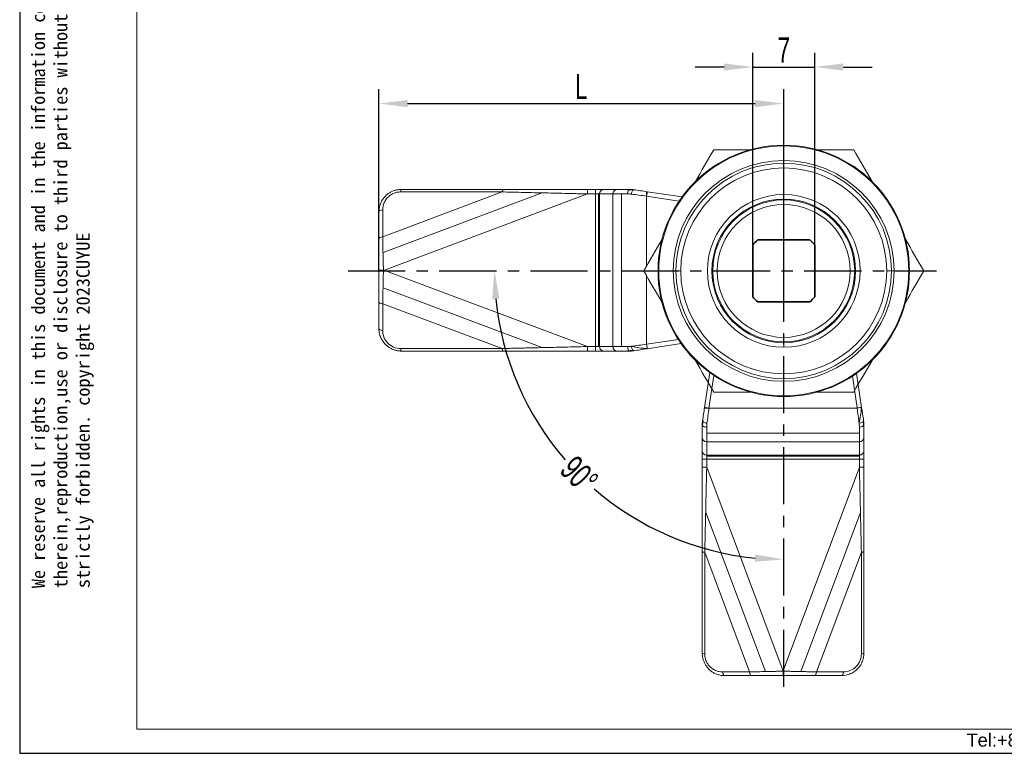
# Model space of a CAD drawing. Header units: inches. Extents: x 140955 to 141172, y 128344 to 128498.
# Tile 1 of 6: x 140955 to 141065, y 128344 to 128426. Entities that reach past the tile are written whole.
import ezdxf

# ---------------------------------------------------------------- set-up
doc = ezdxf.new("R2010")
doc.units = ezdxf.units.IN
doc.linetypes.add('CENTER', pattern=[10.16, 6.35, -1.27, 1.27, -1.27])
for name, color, linetype, lineweight in [('1', 7, 'Continuous', 18), ('实线层', 7, 'Continuous', 25), ('尺寸线层', 3, 'Continuous', 18), ('粗实线层', 7, 'Continuous', 35)]:
    doc.layers.add(name, color=color, linetype=linetype, lineweight=lineweight)
doc.layers.add('中心线层', color=1, linetype='CENTER')
doc.styles.get("Standard").update_dxf_attribs({"font": 'arial.ttf'})
doc.styles.add('TEXTSTYLE_3', font='arial.ttf')
doc.styles.add('标准', font='txt', dxfattribs={"width": 0.667})
doc.dimstyles.new('标准', dxfattribs={"dimscale": 0.8, "dimtxt": 3.5, "dimasz": 4, "dimexe": 2, "dimexo": 0, "dimtad": 1, "dimdec": 1, "dimdsep": 46, "dimtxsty": '标准', "dimblk": '_CAXARROW', "dimcen": 0, "dimdle": 8, "dimazin": 2, "dimtfac": 0.707107, "dimtmove": 0, "dimatfit": 3, "dimfxl": 1, "dimtolj": 1, "dimarcsym": 1})

# ---------------------------------------------------------------- blocks, each defined once
blk = doc.blocks.new('_CAXARROW')
blk.add_hatch(color=0).paths.add_polyline_path([(0, 0), (-1, 0.125), (-1, -0.125)], flags=0)
blk = doc.blocks.new('*D14')
at = {"layer": 'Defpoints', "color": 0, "transparency": 16777216}
for p in [(141040.22, 128416.6), (140995.14, 128398.04), (141040.22, 128397.97)]:
    blk.add_point(p, dxfattribs=at)
at = {"layer": '尺寸线层', "color": 0, "linetype": 'Continuous', "lineweight": -2, "transparency": 16777216}
for p, q in [((140995.14, 128398.04), (140995.14, 128418.2)), ((141040.22, 128397.97), (141040.22, 128418.2)), ((140998.34, 128416.6), (141037.02, 128416.6))]:
    blk.add_line(p, q, dxfattribs=at)
at = {"layer": '尺寸线层', "color": 0, "lineweight": -2, "transparency": 16777216, "xscale": 3.2, "yscale": 3.2, "zscale": 3.2, "rotation": 180}
blk.add_blockref('_CAXARROW', (140995.14, 128416.6), dxfattribs=at)
at = {"layer": '尺寸线层', "color": 0, "lineweight": -2, "transparency": 16777216, "xscale": 3.2, "yscale": 3.2, "zscale": 3.2}
blk.add_blockref('_CAXARROW', (141040.22, 128416.6), dxfattribs=at)
at = {"layer": '尺寸线层', "color": 0, "transparency": 16777216, "insert": (141017.68, 128418.5), "char_height": 2.8, "width": 5.6, "attachment_point": 5, "style": '标准'}
blk.add_mtext('\\A1;L', dxfattribs=at)
blk = doc.blocks.new('*D15')
at = {"layer": 'Defpoints', "color": 0, "transparency": 16777216}
for p in [(141040.22, 128414.06), (140993, 128398.04), (141058.34, 128398.04), (141012.32, 128381.93), (141040.22, 128350.52)]:
    blk.add_point(p, dxfattribs=at)
at = {"layer": '尺寸线层', "color": 0, "linetype": 'Continuous', "lineweight": -2, "transparency": 16777216}
for start, end in [(185.6932, 220.9717), (229.0283, 264.3068)]:
    blk.add_arc((141040.22, 128398.04), 32.22, start, end, dxfattribs=at)
at = {"layer": '尺寸线层', "color": 0, "lineweight": -2, "transparency": 16777216, "xscale": 3.2, "yscale": 3.2, "zscale": 3.2}
for p, rotation in [((141008, 128398.04), 92.8466161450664), ((141040.22, 128365.83), 357.1533838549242)]:
    blk.add_blockref('_CAXARROW', p, dxfattribs=dict(at, rotation=rotation))
at = {"layer": '尺寸线层', "color": 0, "transparency": 16777216, "insert": (141017.44, 128375.26), "char_height": 2.8, "width": 7.5873, "attachment_point": 5, "rotation": 315, "style": '标准'}
blk.add_mtext('\\A1;90°', dxfattribs=at)
blk = doc.blocks.new('*D17')
at = {"layer": 'Defpoints', "color": 0, "transparency": 16777216}
for p in [(141043.67, 128420.67), (141036.77, 128399.98), (141043.67, 128399.98)]:
    blk.add_point(p, dxfattribs=at)
at = {"layer": '尺寸线层', "color": 0, "linetype": 'Continuous', "lineweight": -2, "transparency": 16777216}
for p, q in [((141036.77, 128399.98), (141036.77, 128422.27)), ((141043.67, 128399.98), (141043.67, 128422.27)), ((141033.57, 128420.67), (141030.37, 128420.67)), ((141036.77, 128420.67), (141043.67, 128420.67)), ((141046.87, 128420.67), (141050.07, 128420.67))]:
    blk.add_line(p, q, dxfattribs=at)
at = {"layer": '尺寸线层', "color": 0, "lineweight": -2, "transparency": 16777216, "xscale": 3.2, "yscale": 3.2, "zscale": 3.2}
blk.add_blockref('_CAXARROW', (141036.77, 128420.67), dxfattribs=at)
at = {"layer": '尺寸线层', "color": 0, "lineweight": -2, "transparency": 16777216, "xscale": 3.2, "yscale": 3.2, "zscale": 3.2, "rotation": 180}
blk.add_blockref('_CAXARROW', (141043.67, 128420.67), dxfattribs=at)
at = {"layer": '尺寸线层', "color": 0, "transparency": 16777216, "insert": (141040.22, 128422.57), "char_height": 2.8, "width": 7.004, "attachment_point": 5, "style": '标准'}
blk.add_mtext('\\A1;7', dxfattribs=at)

msp = doc.modelspace()

# ---------------------------------------------------------------- linework, layer by layer
at = {"lineweight": 13}
msp.add_line((140968.174, 128346.941), (140968.174, 128494.102), dxfattribs=at)
at = {"linetype": 'Continuous', "lineweight": 13}
msp.add_line((140968.174, 128346.941), (141168.6, 128346.941), dxfattribs=at)
at = {"layer": '1', "linetype": 'Continuous', "lineweight": 5}
for p, q in [((141008.878, 128406.763), (140995.561, 128401.77)), ((140995.598, 128400.015), (141013.318, 128406.66)), ((140995.643, 128398.027), (141018.351, 128406.543)), ((141008.878, 128406.763), (140997.561, 128406.763)), ((141019.246, 128406.543), (141018.351, 128406.543)), ((141019.246, 128406.543), (141019.246, 128407.043)), ((141019.246, 128389.543), (141019.246, 128406.543)), ((141019.716, 128406.543), (141019.246, 128406.543)), ((141019.596, 128406.543), (141019.596, 128389.543)), ((141019.716, 128406.543), (141019.716, 128389.543)), ((141021.186, 128406.543), (141019.716, 128406.543)), ((141021.186, 128389.543), (141021.186, 128406.543)), ((141022.827, 128406.543), (141021.186, 128406.543)), ((141022.144, 128406.543), (141022.144, 128389.543)), ((141023.716, 128406.983), (141023.443, 128406.975)), ((141024.945, 128406.797), (141024.945, 128398.512)), ((141024.945, 128406.292), (141028.578, 128405.744)), ((141040.219, 128405.968), (141040.219, 128406.468)), ((141040.219, 128405.368), (141040.219, 128405.868)), ((140995.561, 128401.77), (140995.561, 128404.763)), ((141018.351, 128389.543), (140995.685, 128398.043)), ((141026.219, 128397.968), (141026.303, 128397.968)), ((141027.922, 128397.968), (141026.303, 128397.968)), ((141027.922, 128397.968), (141028.754, 128397.968)), ((141032.319, 128397.968), (141032.219, 128397.968)), ((141048.119, 128397.968), (141048.219, 128397.968)), ((141052.516, 128397.968), (141051.684, 128397.968)), ((141052.516, 128397.968), (141054.135, 128397.968)), ((141054.219, 128397.968), (141054.135, 128397.968)), ((141024.945, 128397.424), (141024.945, 128389.794)), ((141013.319, 128389.425), (140995.6, 128396.07)), ((140995.561, 128394.316), (141008.878, 128389.322)), ((140995.561, 128394.316), (140995.561, 128391.322)), ((141028.487, 128390.328), (141024.954, 128389.795)), ((141040.219, 128390.568), (141040.219, 128390.068)), ((141008.878, 128389.322), (140997.561, 128389.322)), ((141018.351, 128389.543), (141019.246, 128389.543)), ((141019.246, 128389.043), (141019.246, 128389.543)), ((141019.246, 128389.543), (141019.716, 128389.543)), ((141019.716, 128389.543), (141021.186, 128389.543)), ((141021.186, 128389.543), (141022.827, 128389.543)), ((141040.219, 128389.968), (141040.219, 128389.468)), ((141031.895, 128382.693), (141032.443, 128386.326)), ((141047.859, 128386.236), (141048.392, 128382.702)), ((141031.389, 128382.693), (141039.675, 128382.693)), ((141031.895, 128382.693), (141048.393, 128382.693)), ((141031.204, 128381.465), (141031.212, 128381.191)), ((141031.644, 128380.576), (141031.644, 128378.935)), ((141048.644, 128378.935), (141048.644, 128380.576)), ((141031.644, 128379.892), (141048.644, 128379.892)), ((141048.644, 128378.935), (141031.644, 128378.935)), ((141031.644, 128378.935), (141031.644, 128377.464)), ((141048.644, 128377.464), (141048.644, 128378.935)), ((141031.644, 128376.995), (141031.144, 128376.995)), ((141031.644, 128377.464), (141048.644, 128377.464)), ((141031.644, 128377.464), (141031.644, 128376.995)), ((141031.644, 128377.345), (141048.644, 128377.345)), ((141048.644, 128376.995), (141031.644, 128376.995)), ((141031.644, 128376.995), (141031.644, 128376.1)), ((141048.644, 128376.995), (141048.644, 128377.464)), ((141048.644, 128376.1), (141048.644, 128376.995)), ((141049.144, 128376.995), (141048.644, 128376.995)), ((141040.16, 128353.392), (141031.644, 128376.1)), ((141048.644, 128376.1), (141040.144, 128353.433)), ((141038.172, 128353.346), (141031.527, 128371.067)), ((141048.761, 128371.068), (141042.117, 128353.348)), ((141031.423, 128366.627), (141036.417, 128353.31)), ((141031.423, 128366.627), (141031.423, 128355.31)), ((141043.871, 128353.31), (141048.864, 128366.627)), ((141048.864, 128366.627), (141048.864, 128355.31)), ((141036.417, 128353.31), (141033.423, 128353.31)), ((141043.871, 128353.31), (141046.864, 128353.31))]:
    msp.add_line(p, q, dxfattribs=at)
at = {"layer": '1', "linetype": 'Continuous'}
for p, q in [((141008.961, 128407.043), (140997.644, 128407.043)), ((141018.351, 128407.043), (141019.246, 128407.043)), ((141018.351, 128406.543), (141018.351, 128407.043)), ((141020.186, 128407.043), (141019.246, 128407.043)), ((141021.656, 128407.043), (141020.186, 128407.043)), ((141023.092, 128407.043), (141021.656, 128407.043)), ((141025.019, 128406.786), (141028.896, 128406.202)), ((140995.144, 128404.543), (140995.144, 128401.549)), ((140995.144, 128401.549), (140995.144, 128398.043)), ((140995.144, 128398.043), (140995.144, 128394.537)), ((140995.144, 128394.537), (140995.144, 128391.543)), ((140997.644, 128389.043), (141008.961, 128389.043)), ((141018.351, 128389.043), (141018.351, 128389.543)), ((141019.246, 128389.043), (141018.351, 128389.043)), ((141019.246, 128389.043), (141020.186, 128389.043)), ((141020.186, 128389.043), (141021.656, 128389.043)), ((141021.656, 128389.043), (141023.092, 128389.043)), ((141028.799, 128389.869), (141025.019, 128389.299)), ((141031.401, 128382.768), (141031.985, 128386.645)), ((141048.318, 128386.548), (141048.887, 128382.768)), ((141031.144, 128380.84), (141031.144, 128379.404)), ((141049.144, 128379.404), (141049.144, 128380.84)), ((141031.144, 128379.404), (141031.144, 128377.934)), ((141049.144, 128377.934), (141049.144, 128379.404)), ((141031.144, 128377.934), (141031.144, 128376.995)), ((141031.144, 128376.1), (141031.144, 128376.995)), ((141049.144, 128376.995), (141049.144, 128377.934)), ((141049.144, 128376.995), (141049.144, 128376.1)), ((141031.644, 128376.1), (141031.144, 128376.1)), ((141049.144, 128376.1), (141048.644, 128376.1)), ((141031.144, 128366.709), (141031.144, 128355.392)), ((141049.144, 128355.392), (141049.144, 128366.709)), ((141033.644, 128352.892), (141036.638, 128352.892)), ((141043.65, 128352.892), (141046.644, 128352.892))]:
    msp.add_line(p, q, dxfattribs=at)
for radius, start, end in [(14, 0, 180), (8.5, 90, 270), (8, 90, 270), (7.9, 90, 270), (8.5, 270, 90), (8, 270, 90), (7.9, 270, 90), (7.4, 90, 270), (7.4, 270, 90), (14, 180, 0)]:
    msp.add_arc((141040.219, 128397.968), radius, start, end, dxfattribs=at)
at = {"layer": '1', "linetype": 'Continuous', "lineweight": 5}
for radius, start, end in [(13.916, 0, 180), (12.297, 0, 180), (12, 0, 180), (11.465, 0, 180), (13.916, 180, 0), (12.297, 180, 0), (12, 180, 0), (11.465, 180, 0)]:
    msp.add_arc((141040.219, 128397.968), radius, start, end, dxfattribs=at)
at = {"layer": '1', "linetype": 'Continuous'}
for centre, major_axis, ratio, start_param, end_param in [((141008.961, 128406.543), (0, -0.5), 0.1842885, 3.1415908, 4.2556159), ((141023.092, 128406.543), (0, -0.5), 0.5293795, 3.1415926, 4.712389), ((141025.018, 128406.786), (3.531, -0.532), 0.0000343, 1.5705317, 2.0030219), ((140995.644, 128404.543), (0.5, 0), 0.4472136, 1.7369552, 3.1415926), ((140995.644, 128401.549), (-0.5, 0), 0.4472136, 4.8785479, 6.2831853), ((140995.644, 128394.537), (0.5, 0), 0.4472136, 3.1415927, 4.5462301), ((140995.644, 128391.543), (-0.5, 0), 0.4472136, 0, 1.4046375), ((141008.961, 128389.543), (0, -0.5), 0.1842885, 5.169162, 6.2831853), ((141023.092, 128389.543), (0, -0.5), 0.5293794, 4.712389, 6.2831853), ((141025.019, 128389.299), (-3.534, -0.533), 0.0000088, 1.1387701, 1.5709007), ((141031.401, 128382.767), (0.532, 3.531), 0.0000343, 1.5705317, 2.0030219), ((141048.887, 128382.767), (0.533, -3.534), 0.0000088, 1.1387701, 1.5709007), ((141031.644, 128380.84), (0.5, 0), 0.5293795, 3.1415926, 4.712389), ((141048.644, 128380.84), (0.5, 0), 0.5293794, 4.712389, 6.2831853), ((141031.644, 128366.709), (0.5, 0), 0.1842885, 3.1415908, 4.2556159), ((141048.644, 128366.709), (0.5, 0), 0.1842885, 5.169162, 6.2831853), ((141033.644, 128353.392), (0, 0.5), 0.4472136, 1.7369552, 3.1415926), ((141036.638, 128353.392), (0, -0.5), 0.4472136, 4.8785479, 6.2831853), ((141043.65, 128353.392), (0, 0.5), 0.4472136, 3.1415927, 4.5462301), ((141046.644, 128353.392), (0, -0.5), 0.4472136, 0, 1.4046375)]:
    msp.add_ellipse(centre, major_axis=major_axis, ratio=ratio, start_param=start_param, end_param=end_param, dxfattribs=at)
at = {"layer": '1', "linetype": 'Continuous', "lineweight": 5}
for centre, major_axis, start_param, end_param in [((141020.186, 128406.543), (0, 0.5), 0, 1.5707963), ((141021.656, 128406.543), (0, -0.5), 3.1415927, 4.712389), ((141020.186, 128389.543), (0, 0.5), 1.5707963, 3.1415927), ((141021.656, 128389.543), (0, -0.5), 4.712389, 6.2831853), ((141031.644, 128379.404), (0.5, 0), 3.1415927, 4.712389), ((141048.644, 128379.404), (0.5, 0), 4.712389, 6.2831853), ((141031.644, 128377.934), (-0.5, 0), 0, 1.5707963), ((141048.644, 128377.934), (-0.5, 0), 1.5707963, 3.1415927)]:
    msp.add_ellipse(centre, major_axis=major_axis, ratio=0.9396926, start_param=start_param, end_param=end_param, dxfattribs=at)
at = {"layer": '1', "linetype": 'Continuous'}
for points, degree in [([(141032.425, 128411.468), (141031.753, 128410.304), (141031.073, 128409.127), (141030.382, 128407.929)], 3), ([(141036.511, 128411.468), (141035.128, 128411.468), (141033.768, 128411.468), (141032.425, 128411.468)], 3), ([(141048.013, 128411.468), (141046.67, 128411.468), (141045.31, 128411.468), (141043.927, 128411.468)], 3), ([(141050.056, 128407.929), (141049.365, 128409.127), (141048.685, 128410.304), (141048.013, 128411.468)], 3), ([(140995.561, 128404.763), (140995.566, 128404.939), (140995.608, 128405.268), (140995.768, 128405.681), (140996.024, 128406.071), (140996.355, 128406.378), (140996.729, 128406.599), (140997.144, 128406.734), (140997.421, 128406.763), (140997.561, 128406.763)], 3), ([(141023.458, 128406.984), (141022.998, 128407.012)], 1), ([(141023.539, 128407.009), (141023.512, 128407.013), (141023.484, 128407.004), (141023.455, 128406.984)], 3), ([(141026.674, 128401.506), (141025.982, 128400.308), (141025.302, 128399.131), (141024.631, 128397.968)], 3), ([(141055.808, 128397.968), (141055.136, 128399.131), (141054.456, 128400.308), (141053.764, 128401.506)], 3), ([(141024.631, 128397.968), (141025.302, 128396.804), (141025.982, 128395.627), (141026.674, 128394.429)], 3), ([(141053.764, 128394.429), (141054.456, 128395.627), (141055.136, 128396.804), (141055.808, 128397.968)], 3), ([(141022.998, 128389.073), (141023.458, 128389.101)], 1), ([(141023.539, 128389.076), (141023.489, 128389.069), (141023.39, 128389.056), (141023.241, 128389.045), (141023.142, 128389.043), (141023.092, 128389.043)], 3), ([(141030.382, 128388.006), (141031.073, 128386.808), (141031.753, 128385.631), (141032.425, 128384.468)], 3), ([(141048.013, 128384.468), (141048.685, 128385.631), (141049.365, 128386.808), (141050.056, 128388.006)], 3), ([(141032.425, 128384.468), (141033.768, 128384.468), (141035.128, 128384.468), (141036.511, 128384.468)], 3), ([(141043.927, 128384.468), (141045.31, 128384.468), (141046.67, 128384.468), (141048.013, 128384.468)], 3), ([(141031.203, 128381.206), (141031.175, 128380.746)], 1), ([(141031.177, 128381.288), (141031.173, 128381.261), (141031.182, 128381.232), (141031.203, 128381.204)], 3), ([(141049.113, 128380.747), (141049.085, 128381.207)], 1), ([(141049.11, 128381.288), (141049.118, 128381.238), (141049.13, 128381.138), (141049.141, 128380.99), (141049.144, 128380.89), (141049.144, 128380.84)], 3), ([(141033.423, 128353.31), (141033.248, 128353.314), (141032.918, 128353.356), (141032.506, 128353.516), (141032.115, 128353.773), (141031.809, 128354.103), (141031.587, 128354.478), (141031.453, 128354.892), (141031.423, 128355.169), (141031.423, 128355.31)], 3), ([(141036.638, 128352.892), (141036.995, 128352.892), (141037.731, 128352.892), (141038.917, 128352.892), (141039.73, 128352.892), (141040.144, 128352.892)], 3), ([(141040.144, 128352.892), (141040.558, 128352.892), (141041.371, 128352.892), (141042.557, 128352.892), (141043.293, 128352.892), (141043.65, 128352.892)], 3)]:
    msp.add_open_spline(points, degree=degree, dxfattribs=at)
for points, knots in [([(140997.644, 128407.043), (140997.591, 128407.042), (140997.485, 128407.04), (140997.323, 128407.024), (140997.159, 128406.997), (140996.994, 128406.959), (140996.828, 128406.908), (140996.662, 128406.844), (140996.499, 128406.768), (140996.339, 128406.678), (140996.184, 128406.575), (140996.036, 128406.46), (140995.894, 128406.332), (140995.762, 128406.192), (140995.64, 128406.041), (140995.529, 128405.88), (140995.43, 128405.709), (140995.344, 128405.53), (140995.273, 128405.343), (140995.216, 128405.15), (140995.175, 128404.951), (140995.149, 128404.748), (140995.146, 128404.611), (140995.144, 128404.543)], [0, 0, 0, 0, 0.1556502, 0.314744, 0.4771988, 0.6429752, 0.8120461, 0.9843963, 1.1600005, 1.3387767, 1.5206219, 1.7055027, 1.8933401, 2.0840425, 2.2776183, 2.4739877, 2.6731245, 2.8750515, 3.0797057, 3.2871644, 3.4974985, 3.7106962, 3.9266934, 3.9266934, 3.9266934, 3.9266934]), ([(141018.351, 128407.043), (141018.116, 128407.043), (141017.539, 128407.043), (141016.517, 128407.043), (141015.181, 128407.043), (141013.788, 128407.043), (141012.457, 128407.043), (141011.209, 128407.043), (141010.047, 128407.043), (141009.272, 128407.043), (141008.961, 128407.043)], [0, 0, 0, 0, 0.7034259, 1.7203777, 3.0508193, 4.6945888, 5.8870733, 7.0409445, 8.4466357, 9.3907918, 9.3907918, 9.3907918, 9.3907918]), ([(141022.827, 128406.543), (141022.863, 128406.543), (141022.969, 128406.541), (141023.111, 128406.532), (141023.219, 128406.519), (141023.253, 128406.515)], [0, 0, 0, 0, 0.10974136, 0.32651152, 0.42714445, 0.42714445, 0.42714445, 0.42714445]), ([(141023.092, 128407.043), (141023.142, 128407.043), (141023.241, 128407.04), (141023.39, 128407.029), (141023.489, 128407.017), (141023.539, 128407.009)], [0, 0, 0, 0, 0.1496086, 0.29921721, 0.44881546, 0.44881546, 0.44881546, 0.44881546]), ([(140995.644, 128398.043), (140995.585, 128398.043), (140995.521, 128398.043), (140995.398, 128398.043), (140995.339, 128398.043), (140995.242, 128398.043), (140995.203, 128398.043), (140995.155, 128398.043), (140995.144, 128398.043), (140995.144, 128398.043)], [0, 0, 0, 0, 0.1249259, 0.1249259, 0.2498518, 0.2498518, 0.3747777, 0.3747777, 0.4997036, 0.4997036, 0.4997036, 0.4997036]), ([(140997.644, 128389.043), (140997.594, 128389.044), (140997.495, 128389.045), (140997.345, 128389.059), (140997.198, 128389.081), (140997.051, 128389.112), (140996.907, 128389.152), (140996.766, 128389.2), (140996.628, 128389.257), (140996.493, 128389.322), (140996.363, 128389.394), (140996.237, 128389.474), (140996.117, 128389.562), (140996.002, 128389.656), (140995.867, 128389.78), (140995.717, 128389.943), (140995.56, 128390.154), (140995.42, 128390.389), (140995.303, 128390.648), (140995.214, 128390.93), (140995.155, 128391.231), (140995.148, 128391.437), (140995.144, 128391.543)], [0, 0, 0, 0, 0.1472612, 0.2939915, 0.440279, 0.5862131, 0.7318836, 0.8773807, 1.0227953, 1.168218, 1.3137396, 1.4594508, 1.6054418, 1.7518024, 1.8986216, 2.1483208, 2.4108852, 2.6866376, 2.9758563, 3.2787824, 3.5956256, 3.9265689, 3.9265689, 3.9265689, 3.9265689]), ([(141008.961, 128389.043), (141009.152, 128389.043), (141009.602, 128389.043), (141010.379, 128389.043), (141011.349, 128389.043), (141012.457, 128389.043), (141013.788, 128389.043), (141014.983, 128389.043), (141015.978, 128389.043), (141016.712, 128389.043), (141017.486, 128389.043), (141018.063, 128389.043), (141018.351, 128389.043)], [0, 0, 0, 0, 0.5810699, 1.3641895, 2.3494659, 3.5061211, 4.6956485, 6.3383247, 7.0822829, 7.6683661, 8.5301236, 9.3907891, 9.3907891, 9.3907891, 9.3907891]), ([(141023.253, 128389.571), (141023.219, 128389.566), (141023.112, 128389.554), (141022.969, 128389.544), (141022.863, 128389.543), (141022.827, 128389.543)], [0, 0, 0, 0, 0.1005871, 0.31735751, 0.42715249, 0.42715249, 0.42715249, 0.42715249]), ([(141024.954, 128389.795), (141024.974, 128389.665), (141024.993, 128389.537), (141025.02, 128389.354), (141025.029, 128389.301), (141025.028, 128389.301)], [0, 0, 0, 0, 0.25000277, 0.25000277, 0.50000554, 0.50000554, 0.50000554, 0.50000554]), ([(141048.392, 128382.702), (141048.522, 128382.722), (141048.65, 128382.741), (141048.832, 128382.769), (141048.886, 128382.777), (141048.886, 128382.777)], [0, 0, 0, 0, 0.25000277, 0.25000277, 0.50000554, 0.50000554, 0.50000554, 0.50000554]), ([(141031.144, 128380.84), (141031.144, 128380.89), (141031.146, 128380.989), (141031.158, 128381.138), (141031.17, 128381.238), (141031.177, 128381.288)], [0, 0, 0, 0, 0.1496086, 0.29921721, 0.44881546, 0.44881546, 0.44881546, 0.44881546]), ([(141031.644, 128380.576), (141031.644, 128380.611), (141031.646, 128380.718), (141031.655, 128380.86), (141031.667, 128380.967), (141031.672, 128381.002)], [0, 0, 0, 0, 0.10974136, 0.32651152, 0.42714445, 0.42714445, 0.42714445, 0.42714445]), ([(141048.616, 128381.002), (141048.621, 128380.968), (141048.633, 128380.86), (141048.642, 128380.718), (141048.644, 128380.611), (141048.644, 128380.576)], [0, 0, 0, 0, 0.1005871, 0.31735751, 0.42715249, 0.42715249, 0.42715249, 0.42715249]), ([(141031.144, 128376.1), (141031.144, 128375.864), (141031.144, 128375.288), (141031.144, 128374.266), (141031.144, 128372.929), (141031.144, 128371.536), (141031.144, 128370.205), (141031.144, 128368.957), (141031.144, 128367.796), (141031.144, 128367.021), (141031.144, 128366.709)], [0, 0, 0, 0, 0.7034259, 1.7203777, 3.0508193, 4.6945888, 5.8870733, 7.0409445, 8.4466357, 9.3907918, 9.3907918, 9.3907918, 9.3907918]), ([(141049.144, 128366.709), (141049.144, 128366.901), (141049.144, 128367.351), (141049.144, 128368.128), (141049.144, 128369.098), (141049.144, 128370.206), (141049.144, 128371.536), (141049.144, 128372.732), (141049.144, 128373.727), (141049.144, 128374.461), (141049.144, 128375.234), (141049.144, 128375.812), (141049.144, 128376.1)], [0, 0, 0, 0, 0.5810699, 1.3641895, 2.3494659, 3.5061211, 4.6956485, 6.3383247, 7.0822829, 7.6683661, 8.5301236, 9.3907891, 9.3907891, 9.3907891, 9.3907891]), ([(141031.144, 128355.392), (141031.145, 128355.34), (141031.147, 128355.233), (141031.163, 128355.072), (141031.189, 128354.908), (141031.228, 128354.742), (141031.279, 128354.576), (141031.342, 128354.411), (141031.419, 128354.248), (141031.509, 128354.088), (141031.611, 128353.933), (141031.727, 128353.784), (141031.855, 128353.643), (141031.995, 128353.51), (141032.146, 128353.388), (141032.307, 128353.277), (141032.478, 128353.178), (141032.657, 128353.093), (141032.844, 128353.021), (141033.037, 128352.964), (141033.236, 128352.923), (141033.439, 128352.897), (141033.575, 128352.894), (141033.644, 128352.892)], [0, 0, 0, 0, 0.1556502, 0.314744, 0.4771988, 0.6429752, 0.8120461, 0.9843963, 1.1600005, 1.3387767, 1.5206219, 1.7055027, 1.8933401, 2.0840425, 2.2776183, 2.4739877, 2.6731245, 2.8750515, 3.0797057, 3.2871644, 3.4974985, 3.7106962, 3.9266934, 3.9266934, 3.9266934, 3.9266934]), ([(141049.144, 128355.392), (141049.143, 128355.343), (141049.141, 128355.243), (141049.127, 128355.094), (141049.105, 128354.946), (141049.074, 128354.8), (141049.035, 128354.656), (141048.986, 128354.515), (141048.93, 128354.376), (141048.865, 128354.242), (141048.793, 128354.112), (141048.713, 128353.986), (141048.625, 128353.865), (141048.531, 128353.75), (141048.407, 128353.616), (141048.244, 128353.466), (141048.033, 128353.308), (141047.798, 128353.169), (141047.538, 128353.052), (141047.257, 128352.963), (141046.956, 128352.904), (141046.749, 128352.896), (141046.644, 128352.892)], [0, 0, 0, 0, 0.1472612, 0.2939915, 0.440279, 0.5862131, 0.7318836, 0.8773807, 1.0227953, 1.168218, 1.3137396, 1.4594508, 1.6054418, 1.7518024, 1.8986216, 2.1483208, 2.4108852, 2.6866376, 2.9758563, 3.2787824, 3.5956256, 3.9265689, 3.9265689, 3.9265689, 3.9265689]), ([(141040.144, 128353.392), (141040.144, 128353.333), (141040.144, 128353.27), (141040.144, 128353.147), (141040.144, 128353.088), (141040.144, 128352.99), (141040.144, 128352.952), (141040.144, 128352.903), (141040.144, 128352.892), (141040.144, 128352.892)], [0, 0, 0, 0, 0.1249259, 0.1249259, 0.2498518, 0.2498518, 0.3747777, 0.3747777, 0.4997036, 0.4997036, 0.4997036, 0.4997036])]:
    msp.add_open_spline(points, degree=3, knots=knots, dxfattribs=at)
at = {"layer": '1', "linetype": 'Continuous', "lineweight": 5}
for points, knots in [([(140997.644, 128407.043), (140997.627, 128407.043), (140997.61, 128407.016), (140997.581, 128406.918), (140997.569, 128406.847), (140997.561, 128406.763)], [0, 0, 0, 0, 0.14984081, 0.14984081, 0.29968163, 0.29968163, 0.29968163, 0.29968163]), ([(141018.351, 128406.543), (141018.091, 128406.549), (141017.604, 128406.56), (141016.926, 128406.576), (141016.354, 128406.589), (141015.576, 128406.607), (141014.605, 128406.63), (141013.369, 128406.659), (141012.174, 128406.687), (141010.998, 128406.714), (141009.908, 128406.739), (141009.212, 128406.756), (141008.878, 128406.763)], [0, 0, 0, 0, 0.7783767, 1.4521667, 2.0213697, 2.4859855, 3.7770679, 4.9221422, 6.183592, 7.3630073, 8.4604613, 9.4760446, 9.4760446, 9.4760446, 9.4760446]), ([(141023.455, 128406.984), (141023.426, 128406.963), (141023.397, 128406.93), (141023.319, 128406.801), (141023.277, 128406.676), (141023.257, 128406.546)], [0, 0, 0, 0, 0.16446417, 0.16446417, 0.48975028, 0.48975028, 0.48975028, 0.48975028]), ([(141025.019, 128406.786), (141025.019, 128406.786), (141025.011, 128406.733), (141024.984, 128406.55), (141024.964, 128406.421), (141024.945, 128406.292)], [0, 0, 0, 0, 0.25000001, 0.25000001, 0.50000002, 0.50000002, 0.50000002, 0.50000002]), ([(140995.561, 128401.77), (140995.563, 128401.688), (140995.567, 128401.518), (140995.572, 128401.246), (140995.578, 128400.946), (140995.585, 128400.617), (140995.592, 128400.259), (140995.601, 128399.872), (140995.611, 128399.455), (140995.621, 128399.01), (140995.633, 128398.536), (140995.64, 128398.21), (140995.644, 128398.043)], [0, 0, 0, 0, 0.2621003, 0.5487727, 0.8600257, 1.1958655, 1.5562972, 1.9413243, 2.3509499, 2.7851761, 3.2440045, 3.7274363, 3.7274363, 3.7274363, 3.7274363]), ([(140995.644, 128398.043), (140995.642, 128397.95), (140995.638, 128397.77), (140995.632, 128397.508), (140995.626, 128397.262), (140995.621, 128397.032), (140995.616, 128396.818), (140995.612, 128396.62), (140995.608, 128396.438), (140995.604, 128396.272), (140995.598, 128395.998), (140995.59, 128395.622), (140995.58, 128395.155), (140995.57, 128394.721), (140995.564, 128394.448), (140995.561, 128394.316)], [0, 0, 0, 0, 0.267998, 0.5210772, 0.7592377, 0.9824793, 1.190802, 1.3842058, 1.5626908, 1.7262571, 1.8749049, 2.3760481, 2.8518927, 3.3024578, 3.7277662, 3.7277662, 3.7277662, 3.7277662]), ([(140997.561, 128389.322), (140997.295, 128389.322), (140996.752, 128389.432), (140995.847, 128390.064), (140995.561, 128390.831), (140995.561, 128391.322)], [0, 0, 0, 0, 0.7822085, 1.5644169, 3.1288338, 3.1288338, 3.1288338, 3.1288338]), ([(140997.561, 128389.322), (140997.569, 128389.239), (140997.581, 128389.167), (140997.61, 128389.069), (140997.627, 128389.043), (140997.644, 128389.043)], [0, 0, 0, 0, 0.14984081, 0.14984081, 0.29968163, 0.29968163, 0.29968163, 0.29968163]), ([(141008.878, 128389.322), (141009.066, 128389.327), (141009.45, 128389.336), (141010.041, 128389.349), (141010.661, 128389.363), (141011.308, 128389.379), (141011.984, 128389.394), (141012.687, 128389.411), (141013.47, 128389.429), (141014.395, 128389.45), (141015.523, 128389.476), (141016.866, 128389.508), (141017.833, 128389.531), (141018.351, 128389.543)], [0, 0, 0, 0, 0.5704536, 1.1676192, 1.7915164, 2.4421625, 3.1195725, 3.8237598, 4.5547365, 5.4674672, 6.591926, 7.9281184, 9.4760451, 9.4760451, 9.4760451, 9.4760451]), ([(141023.253, 128389.57), (141023.275, 128389.572), (141023.297, 128389.573), (141023.445, 128389.539), (141023.574, 128389.511), (141023.969, 128389.429), (141024.242, 128389.381), (141024.661, 128389.342), (141024.802, 128389.334), (141024.97, 128389.336), (141024.996, 128389.337), (141025.023, 128389.338)], [0, 0, 0, 0, 0.0702319, 0.0702319, 0.4809479, 0.4809479, 1.3023799, 1.3023799, 1.713096, 1.713096, 1.7900226, 1.7900226, 1.7900226, 1.7900226]), ([(141031.401, 128382.768), (141031.401, 128382.768), (141031.454, 128382.76), (141031.637, 128382.732), (141031.766, 128382.713), (141031.895, 128382.693)], [0, 0, 0, 0, 0.25000001, 0.25000001, 0.50000002, 0.50000002, 0.50000002, 0.50000002]), ([(141048.617, 128381.002), (141048.615, 128381.024), (141048.613, 128381.046), (141048.648, 128381.193), (141048.676, 128381.323), (141048.757, 128381.717), (141048.806, 128381.99), (141048.845, 128382.41), (141048.853, 128382.551), (141048.851, 128382.718), (141048.85, 128382.745), (141048.849, 128382.771)], [0, 0, 0, 0, 0.0702319, 0.0702319, 0.4809479, 0.4809479, 1.3023799, 1.3023799, 1.713096, 1.713096, 1.7900226, 1.7900226, 1.7900226, 1.7900226]), ([(141031.203, 128381.204), (141031.224, 128381.175), (141031.257, 128381.146), (141031.386, 128381.067), (141031.511, 128381.026), (141031.641, 128381.006)], [0, 0, 0, 0, 0.16446417, 0.16446417, 0.48975028, 0.48975028, 0.48975028, 0.48975028]), ([(141031.644, 128376.1), (141031.638, 128375.839), (141031.626, 128375.352), (141031.611, 128374.675), (141031.597, 128374.103), (141031.579, 128373.324), (141031.557, 128372.353), (141031.528, 128371.118), (141031.5, 128369.923), (141031.472, 128368.747), (141031.447, 128367.657), (141031.431, 128366.961), (141031.423, 128366.627)], [0, 0, 0, 0, 0.7783767, 1.4521667, 2.0213697, 2.4859855, 3.7770679, 4.9221422, 6.183592, 7.3630073, 8.4604613, 9.4760446, 9.4760446, 9.4760446, 9.4760446]), ([(141048.864, 128366.627), (141048.86, 128366.814), (141048.851, 128367.198), (141048.838, 128367.79), (141048.823, 128368.409), (141048.808, 128369.057), (141048.792, 128369.732), (141048.776, 128370.435), (141048.757, 128371.218), (141048.737, 128372.143), (141048.711, 128373.272), (141048.679, 128374.614), (141048.656, 128375.581), (141048.644, 128376.1)], [0, 0, 0, 0, 0.5704536, 1.1676192, 1.7915164, 2.4421625, 3.1195725, 3.8237598, 4.5547365, 5.4674672, 6.591926, 7.9281184, 9.4760451, 9.4760451, 9.4760451, 9.4760451]), ([(141031.144, 128355.392), (141031.144, 128355.375), (141031.17, 128355.358), (141031.269, 128355.329), (141031.34, 128355.317), (141031.423, 128355.31)], [0, 0, 0, 0, 0.14984081, 0.14984081, 0.29968163, 0.29968163, 0.29968163, 0.29968163]), ([(141048.864, 128355.31), (141048.864, 128355.043), (141048.755, 128354.501), (141048.122, 128353.596), (141047.356, 128353.31), (141046.864, 128353.31)], [0, 0, 0, 0, 0.7822085, 1.5644169, 3.1288338, 3.1288338, 3.1288338, 3.1288338]), ([(141048.864, 128355.31), (141048.948, 128355.317), (141049.019, 128355.329), (141049.117, 128355.358), (141049.144, 128355.375), (141049.144, 128355.392)], [0, 0, 0, 0, 0.14984081, 0.14984081, 0.29968163, 0.29968163, 0.29968163, 0.29968163]), ([(141036.417, 128353.31), (141036.498, 128353.312), (141036.669, 128353.315), (141036.941, 128353.32), (141037.241, 128353.326), (141037.57, 128353.333), (141037.928, 128353.341), (141038.315, 128353.349), (141038.731, 128353.359), (141039.177, 128353.37), (141039.651, 128353.381), (141039.977, 128353.388), (141040.144, 128353.392)], [0, 0, 0, 0, 0.2621003, 0.5487727, 0.8600257, 1.1958655, 1.5562972, 1.9413243, 2.3509499, 2.7851761, 3.2440045, 3.7274363, 3.7274363, 3.7274363, 3.7274363]), ([(141040.144, 128353.392), (141040.236, 128353.39), (141040.417, 128353.386), (141040.679, 128353.38), (141040.925, 128353.375), (141041.155, 128353.37), (141041.369, 128353.365), (141041.567, 128353.36), (141041.749, 128353.357), (141041.915, 128353.353), (141042.189, 128353.347), (141042.565, 128353.339), (141043.032, 128353.328), (141043.466, 128353.319), (141043.738, 128353.313), (141043.871, 128353.31)], [0, 0, 0, 0, 0.267998, 0.5210772, 0.7592377, 0.9824793, 1.190802, 1.3842058, 1.5626908, 1.7262571, 1.8749049, 2.3760481, 2.8518927, 3.3024578, 3.7277662, 3.7277662, 3.7277662, 3.7277662])]:
    msp.add_open_spline(points, degree=3, knots=knots, dxfattribs=at)
for points in [[(141023.257, 128406.546), (141023.256, 128406.536), (141023.254, 128406.525), (141023.253, 128406.515)], [(141023.253, 128406.515), (141023.781, 128406.446), (141024.363, 128406.369), (141024.945, 128406.292)], [(141024.945, 128389.794), (141024.363, 128389.717), (141023.781, 128389.64), (141023.253, 128389.571)], [(141023.253, 128389.571), (141023.254, 128389.561), (141023.256, 128389.551), (141023.257, 128389.541)], [(141023.539, 128389.076), (141023.418, 128389.058), (141023.301, 128389.249), (141023.257, 128389.541)], [(141031.672, 128381.002), (141031.741, 128381.53), (141031.818, 128382.111), (141031.895, 128382.693)], [(141048.393, 128382.693), (141048.47, 128382.111), (141048.547, 128381.53), (141048.616, 128381.002)], [(141031.641, 128381.006), (141031.651, 128381.004), (141031.661, 128381.003), (141031.672, 128381.002)], [(141048.616, 128381.002), (141048.626, 128381.003), (141048.636, 128381.004), (141048.645, 128381.006)], [(141049.11, 128381.288), (141049.129, 128381.167), (141048.937, 128381.049), (141048.645, 128381.006)]]:
    msp.add_open_spline(points, degree=3, dxfattribs=at)
at = {"layer": '中心线层'}
for p, q in [((141040.219, 128351.653), (141040.219, 128414.968)), ((140991.71, 128397.968), (141057.219, 128397.968))]:
    msp.add_line(p, q, dxfattribs=at)
at = {"layer": '中心线层', "color": 0, "linetype": 'CENTER'}
for start, end in [(129.94451, 140.05549), (39.94451, 50.05549), (219.94451, 230.05549), (309.94451, 320.05549)]:
    msp.add_arc((141040.219, 128397.968), 4.5, start, end, dxfattribs=at)
at = {"layer": '实线层'}
for p, q in [((140955.143, 128497.757), (140955.143, 128344.244)), ((140955.143, 128344.244), (141172.255, 128344.244))]:
    msp.add_line(p, q, dxfattribs=at)
at = {"layer": '粗实线层', "color": 0}
for points in [[(141037.33, 128401.418), (141043.108, 128401.418)], [(141036.769, 128395.078), (141036.769, 128400.857)], [(141043.669, 128400.857), (141043.669, 128395.078)], [(141043.108, 128394.518), (141037.33, 128394.518)]]:
    msp.add_lwpolyline(points, dxfattribs=at)
for start, end in [(129.94451, 140.05549), (39.94451, 50.05549), (219.94451, 230.05549), (309.94451, 320.05549)]:
    msp.add_arc((141040.219, 128397.968), 4.5, start, end, dxfattribs=at)

# ---------------------------------------------------------------- texts
at = {"linetype": 'Continuous', "insert": (141070.565, 128346.447), "char_height": 1.45912, "width": 20.71305, "attachment_point": 2, "line_spacing_factor": 0.9, "style": 'TEXTSTYLE_3'}
msp.add_mtext('Tel:+86-15888772652', dxfattribs=at)
at = {"layer": '粗实线层', "color": 3, "insert": (140956.469, 128362.63), "char_height": 1.493172, "width": 87.7239, "attachment_point": 1, "rotation": 90}
msp.add_mtext('{\\fSimHei|b0|i0|c0|p34;We reserve all rights in this document and in the information contained therein,reproduction,use or disclosure to third parties without express authority is strictly forbidden. copyright 2023CUYUE}', dxfattribs=at)

# ---------------------------------------------------------------- dimensions: what is measured, and where the dimension line sits
at = {"layer": '尺寸线层', "color": 3}
for base, p1, p2, text, override, picture, middle in [((141043.669, 128420.671), (141036.769, 128399.984), (141043.669, 128399.984), '7', {"dimsah": 1, "dimtzin": 8}, '*D17', (141040.219, 128422.571)), ((141040.219, 128416.597), (140995.144, 128398.043), (141040.219, 128397.968), 'L', {"dimsah": 1}, '*D14', (141017.682, 128418.497))]:
    dim = msp.add_linear_dim(base=base, p1=p1, p2=p2, text=text, dimstyle='标准', override=override, dxfattribs=at)
    dim.commit()
    dim.dimension.update_dxf_attribs({"geometry": picture, "text_midpoint": middle})
dim = msp.add_angular_dim_2l(base=(141012.318, 128381.934), line1=((140992.996, 128398.043), (141058.336, 128398.043)), line2=((141040.219, 128414.057), (141040.219, 128350.523)), dimstyle='标准', override={"dimtad": 0, "dimtih": 0, "dimtoh": 0, "dimsah": 1, "dimtzin": 8}, dxfattribs=at)
dim.commit()
dim.dimension.update_dxf_attribs({"geometry": '*D15', "text_midpoint": (141017.438, 128375.262)})

doc.saveas('drawing.dxf')
